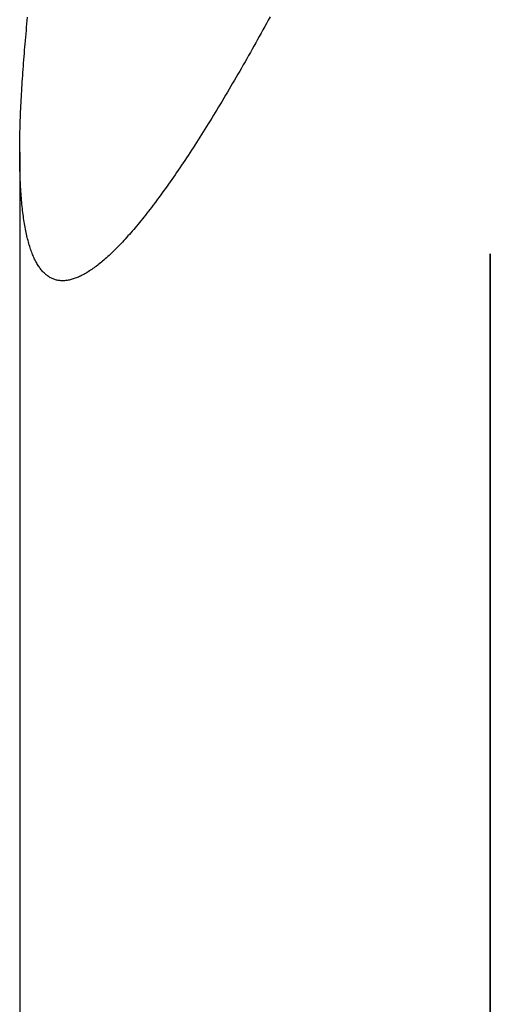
# Model space of a CAD drawing. Extents: x 668 to 3164, y 1007 to 2724.
# Tile 40 of 152: x 2067 to 2084, y 1727 to 1762. Entities that reach past the tile are written whole.
import ezdxf

# ---------------------------------------------------------------- set-up
doc = ezdxf.new("R2010")
doc.units = 0
doc.layers.add('KF_GRAVIS_12_LEFT', color=7, linetype='CONTINUOUS')

# ---------------------------------------------------------------- blocks, each defined once
blk = doc.blocks.new('KF_GRAVIS_12_LEFT')
at = {"layer": 'KF_GRAVIS_12_LEFT'}
for p, q in [((-170.65363, -496.0862), (-170.65363, -506.48078)), ((-154.00539, -581), (-154.00539, -499.6794)), ((-154.00539, -499.6794), (-154.00539, -581)), ((-170.65363, -506.48078), (-170.65363, -581))]:
    blk.add_line(p, q, dxfattribs=at)
for points in [[(-169.134, -500.636, 0), (-169.167, -500.635, 0), (-169.199, -500.634, 0), (-169.231, -500.631, 0), (-169.262, -500.627, 0), (-169.293, -500.622, 0), (-169.324, -500.617, 0), (-169.354, -500.61, 0), (-169.384, -500.602, 0), (-169.414, -500.593, 0), (-169.444, -500.582, 0), (-169.473, -500.571, 0), (-169.501, -500.559, 0), (-169.53, -500.546, 0), (-169.558, -500.531, 0), (-169.585, -500.516, 0), (-169.613, -500.5, 0), (-169.64, -500.482, 0), (-169.666, -500.463, 0), (-169.693, -500.444, 0), (-169.718, -500.423, 0), (-169.744, -500.401, 0), (-169.769, -500.379, 0), (-169.794, -500.355, 0), (-169.819, -500.33, 0), (-169.843, -500.304, 0), (-169.867, -500.277, 0), (-169.89, -500.249, 0), (-169.913, -500.22, 0), (-169.936, -500.19, 0), (-169.958, -500.159, 0), (-169.98, -500.126, 0), (-170.002, -500.093, 0), (-170.023, -500.059, 0), (-170.044, -500.023, 0), (-170.065, -499.987, 0), (-170.085, -499.95, 0), (-170.105, -499.911, 0), (-170.125, -499.872, 0), (-170.144, -499.831, 0), (-170.162, -499.79, 0), (-170.181, -499.747, 0), (-170.199, -499.703, 0), (-170.217, -499.659, 0), (-170.234, -499.613, 0), (-170.251, -499.566, 0), (-170.268, -499.519, 0), (-170.284, -499.47, 0), (-170.3, -499.42, 0), (-170.315, -499.369, 0), (-170.33, -499.317, 0), (-170.345, -499.264, 0), (-170.36, -499.211, 0), (-170.374, -499.156, 0), (-170.387, -499.1, 0), (-170.401, -499.043, 0), (-170.414, -498.985, 0), (-170.426, -498.927, 0), (-170.439, -498.867, 0), (-170.45, -498.806, 0), (-170.462, -498.744, 0), (-170.473, -498.682, 0), (-170.484, -498.618, 0), (-170.495, -498.554, 0), (-170.505, -498.488, 0), (-170.515, -498.422, 0), (-170.524, -498.354, 0), (-170.533, -498.286, 0), (-170.542, -498.217, 0), (-170.551, -498.147, 0), (-170.559, -498.076, 0), (-170.566, -498.004, 0), (-170.574, -497.931, 0), (-170.581, -497.857, 0), (-170.588, -497.783, 0), (-170.594, -497.707, 0), (-170.6, -497.631, 0), (-170.606, -497.553, 0), (-170.611, -497.475, 0), (-170.616, -497.396, 0), (-170.621, -497.316, 0), (-170.626, -497.236, 0), (-170.63, -497.154, 0), (-170.633, -497.072, 0), (-170.637, -496.989, 0), (-170.64, -496.905, 0), (-170.643, -496.82, 0), (-170.645, -496.734, 0), (-170.647, -496.647, 0), (-170.649, -496.56, 0), (-170.651, -496.472, 0), (-170.652, -496.383, 0), (-170.653, -496.293, 0), (-170.653, -496.203, 0), (-170.654, -496.111, 0), (-170.654, -496.019, 0), (-170.653, -495.926, 0), (-170.652, -495.833, 0), (-170.651, -495.738, 0), (-170.65, -495.643, 0), (-170.649, -495.547, 0), (-170.647, -495.45, 0), (-170.644, -495.353, 0), (-170.642, -495.255, 0), (-170.639, -495.156, 0), (-170.636, -495.056, 0), (-170.633, -494.956, 0), (-170.629, -494.855, 0), (-170.625, -494.753, 0), (-170.621, -494.651, 0), (-170.617, -494.548, 0), (-170.612, -494.444, 0), (-170.607, -494.34, 0), (-170.601, -494.235, 0), (-170.596, -494.129, 0), (-170.59, -494.023, 0), (-170.584, -493.916, 0), (-170.577, -493.809, 0), (-170.571, -493.7, 0), (-170.564, -493.592, 0), (-170.557, -493.482, 0), (-170.549, -493.372, 0), (-170.542, -493.262, 0), (-170.534, -493.151, 0), (-170.525, -493.039, 0), (-170.517, -492.927, 0), (-170.508, -492.814, 0), (-170.499, -492.7, 0), (-170.49, -492.586, 0), (-170.481, -492.472, 0), (-170.471, -492.357, 0), (-170.461, -492.241, 0), (-170.451, -492.125, 0), (-170.441, -492.009, 0), (-170.43, -491.892, 0), (-170.419, -491.774, 0), (-170.408, -491.656, 0), (-170.397, -491.538, 0), (-170.385, -491.419, 0), (-170.374, -491.299, 0)], [(-161.796, -491.287, 0), (-161.86, -491.404, 0), (-161.924, -491.521, 0), (-161.987, -491.637, 0), (-162.051, -491.753, 0), (-162.114, -491.868, 0), (-162.178, -491.983, 0), (-162.241, -492.097, 0), (-162.304, -492.211, 0), (-162.368, -492.324, 0), (-162.431, -492.437, 0), (-162.494, -492.549, 0), (-162.557, -492.661, 0), (-162.62, -492.772, 0), (-162.683, -492.883, 0), (-162.746, -492.993, 0), (-162.808, -493.103, 0), (-162.871, -493.212, 0), (-162.934, -493.321, 0), (-162.996, -493.429, 0), (-163.058, -493.536, 0), (-163.121, -493.643, 0), (-163.183, -493.749, 0), (-163.245, -493.855, 0), (-163.307, -493.96, 0), (-163.369, -494.064, 0), (-163.431, -494.168, 0), (-163.492, -494.272, 0), (-163.554, -494.374, 0), (-163.615, -494.476, 0), (-163.676, -494.578, 0), (-163.737, -494.678, 0), (-163.798, -494.778, 0), (-163.859, -494.878, 0), (-163.92, -494.977, 0), (-163.981, -495.075, 0), (-164.041, -495.172, 0), (-164.101, -495.269, 0), (-164.161, -495.365, 0), (-164.221, -495.46, 0), (-164.281, -495.555, 0), (-164.341, -495.649, 0), (-164.4, -495.742, 0), (-164.46, -495.835, 0), (-164.519, -495.926, 0), (-164.578, -496.017, 0), (-164.637, -496.108, 0), (-164.696, -496.197, 0), (-164.754, -496.286, 0), (-164.812, -496.374, 0), (-164.871, -496.461, 0), (-164.928, -496.548, 0), (-164.986, -496.633, 0), (-165.044, -496.718, 0), (-165.101, -496.802, 0), (-165.158, -496.886, 0), (-165.215, -496.968, 0), (-165.272, -497.05, 0), (-165.329, -497.131, 0), (-165.385, -497.211, 0), (-165.442, -497.29, 0), (-165.498, -497.369, 0), (-165.553, -497.446, 0), (-165.609, -497.523, 0), (-165.664, -497.599, 0), (-165.719, -497.675, 0), (-165.774, -497.749, 0), (-165.829, -497.822, 0), (-165.884, -497.895, 0), (-165.938, -497.967, 0), (-165.992, -498.038, 0), (-166.046, -498.108, 0), (-166.099, -498.177, 0), (-166.153, -498.245, 0), (-166.206, -498.313, 0), (-166.258, -498.379, 0), (-166.311, -498.445, 0), (-166.363, -498.51, 0), (-166.416, -498.573, 0), (-166.467, -498.636, 0), (-166.519, -498.698, 0), (-166.57, -498.76, 0), (-166.621, -498.82, 0), (-166.672, -498.879, 0), (-166.723, -498.937, 0), (-166.773, -498.995, 0), (-166.823, -499.051, 0), (-166.873, -499.107, 0), (-166.922, -499.161, 0), (-166.971, -499.215, 0), (-167.02, -499.268, 0), (-167.069, -499.319, 0), (-167.117, -499.37, 0), (-167.165, -499.42, 0), (-167.213, -499.469, 0), (-167.26, -499.517, 0), (-167.308, -499.563, 0), (-167.355, -499.609, 0), (-167.401, -499.654, 0), (-167.447, -499.698, 0), (-167.493, -499.741, 0), (-167.539, -499.783, 0), (-167.584, -499.824, 0), (-167.629, -499.864, 0), (-167.674, -499.902, 0), (-167.719, -499.94, 0), (-167.763, -499.977, 0), (-167.807, -500.013, 0), (-167.85, -500.048, 0), (-167.893, -500.082, 0), (-167.936, -500.115, 0), (-167.979, -500.147, 0), (-168.021, -500.178, 0), (-168.063, -500.208, 0), (-168.104, -500.237, 0), (-168.146, -500.264, 0), (-168.187, -500.291, 0), (-168.227, -500.317, 0), (-168.268, -500.342, 0), (-168.308, -500.366, 0), (-168.347, -500.389, 0), (-168.387, -500.411, 0), (-168.426, -500.432, 0), (-168.464, -500.452, 0), (-168.503, -500.47, 0), (-168.541, -500.488, 0), (-168.578, -500.505, 0), (-168.616, -500.521, 0), (-168.653, -500.536, 0), (-168.689, -500.549, 0), (-168.726, -500.562, 0), (-168.762, -500.574, 0), (-168.797, -500.585, 0), (-168.833, -500.594, 0), (-168.867, -500.603, 0), (-168.902, -500.611, 0), (-168.936, -500.617, 0), (-168.97, -500.623, 0), (-169.004, -500.628, 0), (-169.037, -500.631, 0), (-169.07, -500.634, 0), (-169.102, -500.635, 0), (-169.134, -500.636, 0)]]:
    blk.add_polyline3d(points, dxfattribs=at)

msp = doc.modelspace()

# ---------------------------------------------------------------- block references
at = {"layer": 'KF_GRAVIS_12_LEFT'}
msp.add_blockref('KF_GRAVIS_12_LEFT', (2237.688, 2253.101), dxfattribs=at)

doc.saveas('drawing.dxf')
